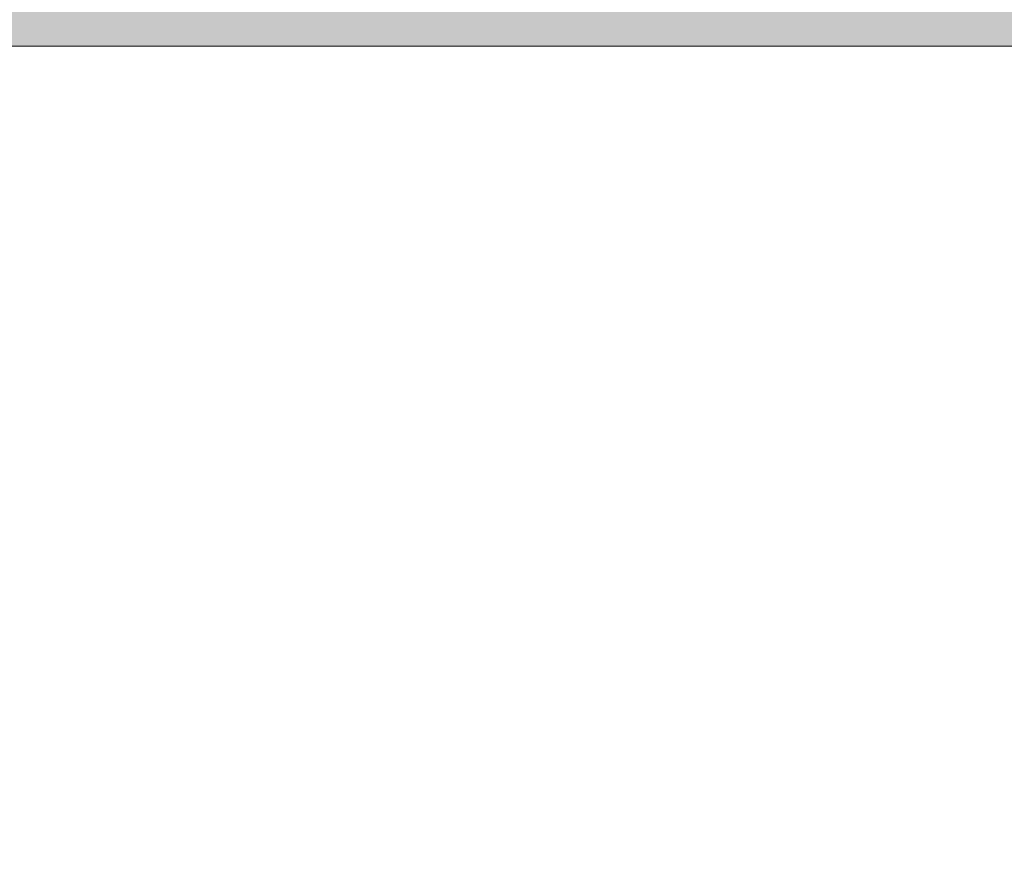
# Model space of a CAD drawing. Header units: millimetres. Extents: x -54722 to 267911, y -1116 to 19261.
# Tile 54 of 136: x -8219 to -7327, y 2101 to 2877. Entities that reach past the tile are written whole.
import ezdxf

# ---------------------------------------------------------------- set-up
doc = ezdxf.new("R2010")
doc.units = ezdxf.units.MM
doc.layers.add('A-GENM', color=13, linetype='Continuous', lineweight=9)
doc.layers.add('A-GLAZ', color=151, linetype='Continuous', lineweight=9)

# ---------------------------------------------------------------- blocks, each defined once
blk = doc.blocks.new('Fenêtre type 1 - 280 x 245 cm-1357473-Façade Est')
at = {"layer": 'A-GLAZ'}
h = blk.add_hatch(color=256, dxfattribs=at)
h.paths.add_polyline_path([(-8736.63, 1408.31), (-8136.33, 1408.31), (-8169.25, 1457.76), (-8183.23, 1488.15), (-8197.92, 1527.04), (-8210.01, 1569.74), (-8059.46, 1569.74), (-8059.46, 1956.81), (-8268.32, 1956.81), (-8268.32, 2852.92), (-7068.22, 2852.92), (-7068.22, 1956.81), (-7296.83, 1956.81), (-7296.35, 1569.74), (-6750.01, 1569.74), (-6765.85, 1515.45), (-6786.25, 1466.88), (-6792.67, 1453.97), (-6823.7, 1408.31), (-6499.63, 1408.31), (-6499.63, 3258.44), (-6389.94, 3258.44), (-6389.94, 3628.31), (-8736.63, 3628.31), (-8736.63, 1649.56)])
h.paths.add_polyline_path([(-7342.51, 1569.74), (-7342.51, 1956.81), (-8013.78, 1956.81), (-8012.85, 1569.74), (-7342.66, 1569.74)])
blk = doc.blocks.new('Modèles génériques 4 - Modèles génériques 4-1358632-Façade Est')
at = {"layer": 'A-GENM'}
blk.add_line((-7068.22, 2852.92), (-8268.32, 2852.92), dxfattribs=at)

msp = doc.modelspace()

# ---------------------------------------------------------------- block references
at = {"layer": 'A-GENM'}
msp.add_blockref('Modèles génériques 4 - Modèles génériques 4-1358632-Façade Est', (0, 0), dxfattribs=at)
at = {"layer": 'A-GLAZ'}
msp.add_blockref('Fenêtre type 1 - 280 x 245 cm-1357473-Façade Est', (0, 0), dxfattribs=at)

doc.saveas('drawing.dxf')
